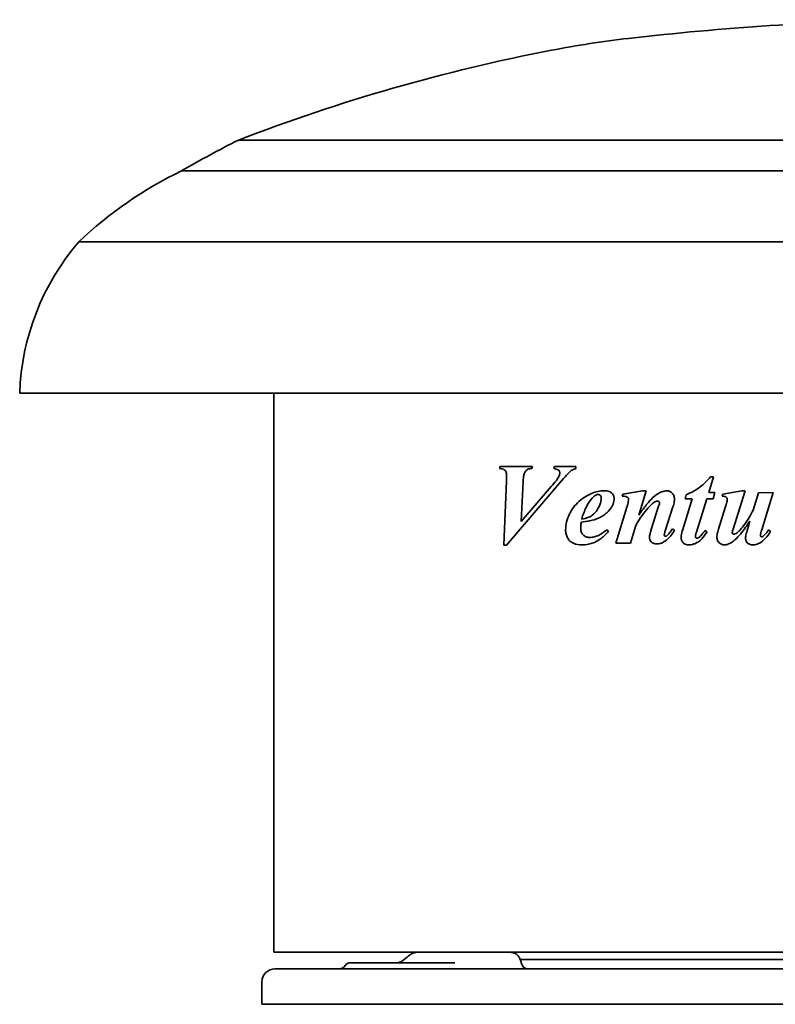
# Model space of a CAD drawing. Header units: millimetres. Extents: x 247 to 1013, y 237 to 654.
# Tile 1 of 4: x 247 to 567, y 237 to 654. Entities that reach past the tile are written whole.
import ezdxf

# ---------------------------------------------------------------- set-up
doc = ezdxf.new("R2010")
doc.units = ezdxf.units.MM
doc.header["$LTSCALE"] = 3
doc.layers.add('Krawędzie widoczne(ISO)', color=7, linetype='Continuous', lineweight=35, true_color=0x262659)

msp = doc.modelspace()

# ---------------------------------------------------------------- linework, layer by layer
at = {"layer": 'Krawędzie widoczne(ISO)'}
for p, q in [((630, 602.79), (340, 602.79)), ((630, 589.79), (315.95, 589.79)), ((987.5, 559.79), (272.5, 559.79)), ((1012.5, 495.79), (247.5, 495.79)), ((249.5, 495.71), (247.5, 495.79)), ((1010.5, 495.71), (249.5, 495.71)), ((355, 259.29), (355, 495.71)), ((450.52, 463.87), (450.81, 464.74)), ((450.81, 464.74), (464.44, 464.74)), ((464.44, 464.74), (464.17, 463.87)), ((473.46, 463.87), (473.8, 464.74)), ((473.8, 464.74), (482.76, 464.74)), ((482.76, 463.87), (482.76, 464.74)), ((452.35, 431.54), (453.41, 458.69)), ((477.62, 459.68), (453.41, 431.54)), ((460.49, 458.43), (459.72, 441.51)), ((541.03, 460.34), (538.99, 453.81)), ((539.73, 460.34), (541.03, 460.34)), ((459.72, 441.51), (472.37, 456.23)), ((502.71, 453.05), (511.01, 454.48)), ((512.52, 454.48), (509.42, 444.21)), ((511.01, 454.48), (512.52, 454.48)), ((544.93, 453.05), (553.02, 454.48)), ((554.45, 454.48), (549.33, 438.22)), ((553.02, 454.48), (554.45, 454.48)), ((502.44, 452.14), (502.71, 453.05)), ((528.01, 438.09), (532.06, 451.06)), ((529.02, 451.06), (529.47, 452.83)), ((532.06, 451.06), (529.02, 451.06)), ((538.14, 451.06), (533.79, 437)), ((540.84, 451.06), (538.14, 451.06)), ((538.99, 453.81), (541.66, 453.81)), ((541.66, 453.81), (540.84, 451.06)), ((544.71, 452.14), (544.93, 453.05)), ((557.87, 446.28), (560.12, 453.6)), ((560.12, 453.6), (566.2, 453.81)), ((566.2, 453.81), (561.42, 437.9)), ((499.76, 432.28), (504.4, 447.61)), ((514.56, 437.66), (517.82, 447.93)), ((523.87, 447.66), (520.61, 437.58)), ((543.15, 438.19), (546.17, 447.77)), ((555.24, 437.61), (556.44, 441.67)), ((495.95, 437.98), (496.66, 437.37)), ((507.96, 439.39), (505.89, 432.28)), ((523.66, 438.35), (524.56, 437.82)), ((537.45, 437.69), (538.3, 437.16)), ((564.34, 437.98), (565.16, 437.43)), ((453.41, 431.54), (452.35, 431.54)), ((505.89, 432.28), (499.76, 432.28)), ((415.66, 259.29), (355, 259.29)), ((415.69, 259.29), (415.69, 259.29)), ((437.08, 259.29), (415.79, 259.29)), ((446.21, 259.29), (437.08, 259.29)), ((630, 259.29), (446.31, 259.29)), ((417.71, 254.79), (387.03, 254.79)), ((431.54, 254.79), (417.71, 254.79)), ((459.27, 256.29), (800.72, 256.29)), ((459.37, 255.95), (459.76, 254.51)), ((355.5, 252.29), (360, 252.29)), ((900, 252.29), (360, 252.29)), ((350, 246.79), (350, 237.29)), ((350, 237.29), (360, 237.29)), ((900, 237.29), (360, 237.29))]:
    msp.add_line(p, q, dxfattribs=at)
for centre, radius, start, end in [((645.9, -575.25), 1229.14, 90.9674, 96.58257), ((554.92, 213.16), 435.5, 96.5826, 100.9098), ((619.45, -121.6), 776.41, 100.90975, 111.09523), ((559.69, 167.58), 487.51, 116.7843, 119.998), ((391.21, 434.32), 172.72, 115.8325, 133.416), ((351.3, 492.12), 103.87, 139.3484, 177.9779), ((462.66, 255.29), 3, 195, 270), ((355.5, 246.79), 5.5, 90, 180), ((382.7, 255.29), 3, 270, 329.9933), ((382.7, 255.29), 3, 329.9933, 329.9976)]:
    msp.add_arc(centre, radius, start, end, dxfattribs=at)
for points, knots in [([(450.52, 463.87), (451.33, 463.8), (452.03, 463.65), (452.69, 463.26), (452.87, 463.12), (453.17, 462.72), (453.27, 462.5), (453.45, 461.92), (453.49, 461.55), (453.49, 461.19)], [-0.5280012, -0.5280012, -0.5280012, -0.5280012, -0.2759981, -0.2759981, -0.18742, -0.18742, -0.1085878, -0.1085878, 0, 0, 0, 0]), ([(460.49, 458.43), (460.52, 459.1), (460.57, 459.81), (460.76, 460.98), (460.87, 461.51), (461.25, 462.47), (461.45, 462.72), (461.86, 463.18), (462.18, 463.4), (463.04, 463.79), (463.62, 463.87), (464.17, 463.87)], [-0.5622197, -0.5622197, -0.5622197, -0.5622197, -0.4782814, -0.4782814, -0.4146002, -0.4146002, -0.3452042, -0.3452042, -0.2078709, -0.2078709, 0, 0, 0, 0]), ([(473.46, 463.87), (474.17, 463.75), (474.8, 463.58), (475.47, 463.2), (475.61, 463.05), (475.81, 462.79), (475.88, 462.66), (475.98, 462.38), (476, 462.24), (476, 462.09)], [-0.2506351, -0.2506351, -0.2506351, -0.2506351, -0.1502944, -0.1502944, -0.0910967, -0.0910967, -0.0443292, -0.0443292, 0, 0, 0, 0]), ([(477.62, 459.68), (478.35, 460.52), (479.36, 461.65), (480.4, 462.62), (480.65, 462.84), (480.88, 463.02)], [-0.4744853, -0.4744853, -0.4744853, -0.4744853, -0.0988142, -0.0988142, 0, 0, 0, 0]), ([(480.88, 463.02), (481.26, 463.31), (481.7, 463.52), (482.34, 463.75), (482.55, 463.81), (482.76, 463.87)], [-0.2375655, -0.2375655, -0.2375655, -0.2375655, -0.0769291, -0.0769291, 0, 0, 0, 0]), ([(453.49, 461.19), (453.49, 461.09), (453.46, 460.15), (453.43, 459.42), (453.42, 459.05), (453.41, 458.69)], [-0.2181808, -0.2181808, -0.2181808, -0.2181808, -0.1055436, -0.1055436, 0, 0, 0, 0]), ([(476, 462.09), (476, 461.88), (475.97, 461.66), (475.87, 461.22), (475.79, 460.98), (475.44, 460.13), (475.08, 459.57), (473.89, 458), (473.06, 457.03), (472.37, 456.23)], [-0.8358314, -0.8358314, -0.8358314, -0.8358314, -0.7463788, -0.7463788, -0.641116, -0.641116, -0.3475997, -0.3475997, 0, 0, 0, 0]), ([(539.73, 460.34), (538.58, 459.07), (537.27, 457.71), (535.21, 455.94), (534.26, 455.19), (531.76, 453.79), (530.62, 453.27), (529.47, 452.83)], [-1.762697, -1.762697, -1.762697, -1.762697, -0.905023, -0.905023, -0.393064, -0.393064, 0, 0, 0, 0]), ([(494.88, 454.48), (493.01, 454.48), (491.2, 454.08), (488.02, 452.76), (486.08, 451.73), (482.23, 448.31), (480.98, 446.36), (479.61, 443.62), (479.18, 442.49), (478.61, 440.21), (478.47, 439.09), (478.47, 437.96)], [-2.451719, -2.451719, -2.451719, -2.451719, -1.819349, -1.819349, -1.296627, -1.296627, -0.713313, -0.713313, -0.341346, -0.341346, 0, 0, 0, 0]), ([(498.97, 451.11), (498.97, 451.34), (498.95, 451.57), (498.86, 452.01), (498.8, 452.22), (498.56, 452.8), (498.33, 453.12), (497.81, 453.66), (497.46, 453.93), (496.28, 454.4), (495.56, 454.48), (494.88, 454.48)], [-0.8586253, -0.8586253, -0.8586253, -0.8586253, -0.7431551, -0.7431551, -0.6323428, -0.6323428, -0.4246644, -0.4246644, -0.2324018, -0.2324018, 0, 0, 0, 0]), ([(521.3, 454.48), (520.57, 454.48), (519.86, 454.32), (518.04, 453.65), (517.2, 453.05), (515.86, 452.05), (514.96, 451.19), (514.16, 450.37)], [-0.6331751, -0.6331751, -0.6331751, -0.6331751, -0.5300636, -0.5300636, -0.3600594, -0.3600594, 0, 0, 0, 0]), ([(524.51, 450.87), (524.51, 451.15), (524.49, 451.42), (524.39, 451.95), (524.32, 452.19), (524.02, 452.95), (523.73, 453.29), (523.24, 453.81), (522.91, 454.05), (522.14, 454.4), (521.73, 454.48), (521.3, 454.48)], [-0.4522335, -0.4522335, -0.4522335, -0.4522335, -0.4065294, -0.4065294, -0.3637873, -0.3637873, -0.2700421, -0.2700421, -0.1398443, -0.1398443, 0, 0, 0, 0]), ([(493.56, 451.45), (493.56, 450.99), (493.51, 450.52), (493.31, 449.56), (493.16, 449.07), (492.75, 448.02), (492.26, 446.9), (490.69, 444.82), (489.84, 444.14), (488.58, 443.34), (487.58, 442.87), (485.26, 442.52)], [-3.705599, -3.705599, -3.705599, -3.705599, -3.101595, -3.101595, -2.435539, -2.435539, -1.618056, -1.618056, -0.823374, -0.823374, 0, 0, 0, 0]), ([(485.26, 442.52), (485.78, 444.27), (486.43, 446.04), (487.9, 448.97), (488.7, 450.24), (489.66, 451.3)], [-1.019334, -1.019334, -1.019334, -1.019334, -0.46131, -0.46131, 0, 0, 0, 0]), ([(489.66, 451.3), (489.95, 451.62), (490.27, 451.93), (490.87, 452.4), (491.16, 452.59), (491.71, 452.82), (491.97, 452.89), (492.23, 452.89)], [-0.3429069, -0.3429069, -0.3429069, -0.3429069, -0.2033325, -0.2033325, -0.0902196, -0.0902196, 0, 0, 0, 0]), ([(492.23, 452.89), (492.35, 452.89), (492.46, 452.88), (492.68, 452.83), (492.78, 452.79), (493.04, 452.65), (493.16, 452.54), (493.33, 452.34), (493.41, 452.2), (493.53, 451.86), (493.56, 451.66), (493.56, 451.45)], [-0.1881782, -0.1881782, -0.1881782, -0.1881782, -0.1663525, -0.1663525, -0.1461941, -0.1461941, -0.1106276, -0.1106276, -0.060724, -0.060724, 0, 0, 0, 0]), ([(497.96, 447.72), (498.19, 448.08), (498.38, 448.47), (498.69, 449.26), (498.81, 449.66), (498.94, 450.42), (498.97, 450.76), (498.97, 451.11)], [-0.3648212, -0.3648212, -0.3648212, -0.3648212, -0.2304227, -0.2304227, -0.1046261, -0.1046261, 0, 0, 0, 0]), ([(502.44, 452.14), (502.92, 452.14), (503.44, 452.13), (503.96, 452.05), (504.25, 452), (504.64, 451.78), (504.75, 451.7), (504.93, 451.49), (504.99, 451.38), (505.07, 451.15), (505.09, 451), (505.09, 450.84)], [-0.4000742, -0.4000742, -0.4000742, -0.4000742, -0.1721637, -0.1721637, -0.1039057, -0.1039057, -0.0759751, -0.0759751, -0.0457322, -0.0457322, 0, 0, 0, 0]), ([(505.09, 450.84), (505.08, 450.36), (504.94, 449.65), (504.64, 448.45), (504.52, 448.02), (504.4, 447.61)], [-0.3743627, -0.3743627, -0.3743627, -0.3743627, -0.1297065, -0.1297065, 0, 0, 0, 0]), ([(514.16, 450.37), (513.29, 449.43), (512.17, 447.98), (510.61, 445.88), (510, 445.03), (509.42, 444.21)], [-0.8151336, -0.8151336, -0.8151336, -0.8151336, -0.3133002, -0.3133002, 0, 0, 0, 0]), ([(514.96, 448.83), (515.54, 449.33), (516.12, 449.73), (516.89, 450.02), (517.13, 450.08), (517.37, 450.08)], [-0.2678962, -0.2678962, -0.2678962, -0.2678962, -0.0789079, -0.0789079, 0, 0, 0, 0]), ([(517.37, 450.08), (517.45, 450.08), (517.53, 450.07), (517.67, 450.03), (517.74, 450), (517.89, 449.91), (517.97, 449.85), (518.07, 449.73), (518.11, 449.67), (518.16, 449.54), (518.17, 449.48), (518.17, 449.41)], [-0.1132065, -0.1132065, -0.1132065, -0.1132065, -0.0907726, -0.0907726, -0.0692563, -0.0692563, -0.041102, -0.041102, -0.0201834, -0.0201834, 0, 0, 0, 0]), ([(523.87, 447.66), (524.12, 448.4), (524.34, 449.21), (524.48, 450.28), (524.51, 450.58), (524.51, 450.87)], [-0.3246637, -0.3246637, -0.3246637, -0.3246637, -0.088566, -0.088566, 0, 0, 0, 0]), ([(544.71, 452.14), (545.01, 452.14), (545.36, 452.13), (545.86, 452.05), (546.02, 452.01), (546.34, 451.84), (546.46, 451.76), (546.67, 451.53), (546.73, 451.42), (546.81, 451.2), (546.84, 451.07), (546.84, 450.92)], [-0.191007, -0.191007, -0.191007, -0.191007, -0.1346032, -0.1346032, -0.0973022, -0.0973022, -0.0700774, -0.0700774, -0.042547, -0.042547, 0, 0, 0, 0]), ([(546.84, 450.92), (546.84, 450.5), (546.71, 449.83), (546.42, 448.67), (546.3, 448.21), (546.17, 447.77)], [-0.3589553, -0.3589553, -0.3589553, -0.3589553, -0.1374244, -0.1374244, 0, 0, 0, 0]), ([(489.74, 441.99), (490.91, 442.31), (492.06, 442.74), (494.73, 444.13), (495.64, 444.94), (496.78, 446.03), (497.42, 446.83), (497.96, 447.72)], [-0.6405283, -0.6405283, -0.6405283, -0.6405283, -0.5093633, -0.5093633, -0.3245148, -0.3245148, 0, 0, 0, 0]), ([(507.96, 439.39), (509.32, 441.9), (510.92, 444.44), (513.44, 447.37), (514.18, 448.14), (514.96, 448.83)], [-1.212435, -1.212435, -1.212435, -1.212435, -0.330697, -0.330697, 0, 0, 0, 0]), ([(518.17, 449.41), (518.17, 449.17), (518.1, 448.86), (517.95, 448.31), (517.89, 448.11), (517.82, 447.93)], [-0.1713049, -0.1713049, -0.1713049, -0.1713049, -0.059928, -0.059928, 0, 0, 0, 0]), ([(557.87, 446.28), (556.78, 444.23), (555.52, 442.07), (553.63, 439.47), (553.06, 438.75), (552.46, 438.09)], [-0.9777053, -0.9777053, -0.9777053, -0.9777053, -0.2738317, -0.2738317, 0, 0, 0, 0]), ([(485.05, 441.27), (486.2, 441.36), (487.47, 441.51), (488.99, 441.8), (489.37, 441.89), (489.74, 441.99)], [-0.537864, -0.537864, -0.537864, -0.537864, -0.1320109, -0.1320109, 0, 0, 0, 0]), ([(551.95, 435.57), (552.74, 436.46), (553.78, 437.88), (555.22, 439.89), (555.84, 440.8), (556.44, 441.67)], [-0.7522193, -0.7522193, -0.7522193, -0.7522193, -0.3204087, -0.3204087, 0, 0, 0, 0]), ([(478.47, 437.96), (478.47, 437.35), (478.53, 436.76), (478.82, 435.61), (479.03, 435.08), (479.57, 434.09), (479.89, 433.65), (480.61, 432.86), (481.16, 432.51), (482.86, 431.77), (484.21, 431.62), (485.52, 431.62)], [-1.132147, -1.132147, -1.132147, -1.132147, -0.986666, -0.986666, -0.842569, -0.842569, -0.701687, -0.701687, -0.462659, -0.462659, 0, 0, 0, 0]), ([(484.83, 438.7), (484.83, 439.25), (484.88, 439.86), (484.97, 440.7), (485.01, 440.99), (485.05, 441.27)], [-0.2520277, -0.2520277, -0.2520277, -0.2520277, -0.086325, -0.086325, 0, 0, 0, 0]), ([(488.65, 434.75), (488.11, 434.75), (487.57, 434.83), (486.63, 435.2), (486.24, 435.46), (485.66, 436.04), (485.39, 436.38), (485.07, 437.12), (484.98, 437.41), (484.86, 438.04), (484.83, 438.37), (484.83, 438.7)], [-0.8555225, -0.8555225, -0.8555225, -0.8555225, -0.5812643, -0.5812643, -0.3501845, -0.3501845, -0.1921773, -0.1921773, -0.0989134, -0.0989134, 0, 0, 0, 0]), ([(485.52, 431.62), (486.93, 431.62), (488.33, 431.81), (491.05, 432.73), (492.25, 433.41), (494.59, 435.19), (495.67, 436.26), (496.66, 437.37)], [-1.457848, -1.457848, -1.457848, -1.457848, -0.966253, -0.966253, -0.476675, -0.476675, 0, 0, 0, 0]), ([(495.95, 437.98), (495.04, 437.25), (494.05, 436.53), (492.53, 435.68), (491.7, 435.25), (489.98, 434.83), (489.32, 434.75), (488.65, 434.75)], [-1.317371, -1.317371, -1.317371, -1.317371, -0.609897, -0.609897, -0.231442, -0.231442, 0, 0, 0, 0]), ([(514.56, 437.66), (514.43, 437.23), (514.3, 436.76), (514.12, 436.01), (514.06, 435.7), (513.99, 435.26), (513.98, 435.13), (513.96, 434.89), (513.95, 434.78), (513.95, 434.67)], [-0.3045237, -0.3045237, -0.3045237, -0.3045237, -0.1652727, -0.1652727, -0.0723928, -0.0723928, -0.0332, -0.0332, 0, 0, 0, 0]), ([(517.13, 431.99), (517.58, 431.99), (518.02, 432.05), (518.91, 432.28), (519.35, 432.45), (520.72, 433.18), (521.57, 433.92), (523.15, 435.66), (523.9, 436.74), (524.56, 437.82)], [-1.032493, -1.032493, -1.032493, -1.032493, -0.885647, -0.885647, -0.733754, -0.733754, -0.388913, -0.388913, 0, 0, 0, 0]), ([(520.18, 435.86), (520.18, 436.09), (520.29, 436.51), (520.45, 437.09), (520.53, 437.35), (520.61, 437.58)], [-0.180712, -0.180712, -0.180712, -0.180712, -0.0758018, -0.0758018, 0, 0, 0, 0]), ([(522.97, 437.37), (522.61, 436.86), (522.21, 436.36), (521.61, 435.75), (521.43, 435.59), (521.24, 435.44)], [-0.2677485, -0.2677485, -0.2677485, -0.2677485, -0.0752276, -0.0752276, 0, 0, 0, 0]), ([(523.66, 438.35), (523.49, 438.12), (523.29, 437.84), (523.08, 437.53), (523.02, 437.45), (522.97, 437.37)], [-0.116931, -0.116931, -0.116931, -0.116931, -0.0281082, -0.0281082, 0, 0, 0, 0]), ([(528.01, 438.09), (527.76, 437.27), (527.52, 436.34), (527.37, 435.17), (527.34, 434.85), (527.34, 434.54)], [-0.3551266, -0.3551266, -0.3551266, -0.3551266, -0.0942778, -0.0942778, 0, 0, 0, 0]), ([(537.45, 437.69), (536.91, 436.93), (536.28, 436.1), (535.4, 435.2), (535.16, 434.97), (534.9, 434.77)], [-0.3864932, -0.3864932, -0.3864932, -0.3864932, -0.1009053, -0.1009053, 0, 0, 0, 0]), ([(543.15, 438.19), (542.9, 437.44), (542.65, 436.57), (542.49, 435.49), (542.46, 435.19), (542.46, 434.91)], [-0.3276978, -0.3276978, -0.3276978, -0.3276978, -0.0865654, -0.0865654, 0, 0, 0, 0]), ([(548.96, 436.66), (548.96, 436.9), (549.05, 437.27), (549.19, 437.78), (549.26, 438.01), (549.33, 438.22)], [-0.1581533, -0.1581533, -0.1581533, -0.1581533, -0.0683539, -0.0683539, 0, 0, 0, 0]), ([(552.46, 438.09), (552.02, 437.62), (551.51, 437.11), (550.73, 436.53), (550.41, 436.34), (549.93, 436.17), (549.75, 436.13), (549.57, 436.13)], [-0.3584555, -0.3584555, -0.3584555, -0.3584555, -0.1610703, -0.1610703, -0.0559927, -0.0559927, 0, 0, 0, 0]), ([(555.24, 437.61), (555, 436.87), (554.78, 436.04), (554.63, 434.96), (554.61, 434.65), (554.61, 434.35)], [-0.3266712, -0.3266712, -0.3266712, -0.3266712, -0.0902224, -0.0902224, 0, 0, 0, 0]), ([(557.82, 431.62), (558.26, 431.62), (558.7, 431.67), (559.59, 431.89), (560.01, 432.06), (561.36, 432.75), (562.18, 433.45), (563.76, 435.18), (564.52, 436.3), (565.16, 437.43)], [-0.9934852, -0.9934852, -0.9934852, -0.9934852, -0.8547809, -0.8547809, -0.7125453, -0.7125453, -0.3915123, -0.3915123, 0, 0, 0, 0]), ([(560.84, 435.57), (560.84, 435.72), (560.95, 436.2), (561.2, 437.12), (561.32, 437.53), (561.42, 437.9)], [-0.2876822, -0.2876822, -0.2876822, -0.2876822, -0.1153857, -0.1153857, 0, 0, 0, 0]), ([(564.34, 437.98), (563.86, 437.3), (563.24, 436.47), (562.48, 435.66), (562.25, 435.45), (562.03, 435.28)], [-0.3416934, -0.3416934, -0.3416934, -0.3416934, -0.0851325, -0.0851325, 0, 0, 0, 0]), ([(513.95, 434.67), (513.95, 434.5), (513.97, 434.34), (514.02, 434.02), (514.06, 433.87), (514.24, 433.41), (514.41, 433.15), (514.95, 432.57), (515.28, 432.39), (516.03, 432.06), (516.59, 431.99), (517.13, 431.99)], [-0.3736399, -0.3736399, -0.3736399, -0.3736399, -0.3456063, -0.3456063, -0.3185958, -0.3185958, -0.262758, -0.262758, -0.1786605, -0.1786605, 0, 0, 0, 0]), ([(520.74, 435.22), (520.71, 435.22), (520.69, 435.23), (520.63, 435.24), (520.61, 435.25), (520.52, 435.29), (520.47, 435.33), (520.36, 435.43), (520.3, 435.49), (520.23, 435.62), (520.21, 435.67), (520.19, 435.76), (520.18, 435.81), (520.18, 435.86)], [-0.1072455, -0.1072455, -0.1072455, -0.1072455, -0.0963214, -0.0963214, -0.0849344, -0.0849344, -0.0592488, -0.0592488, -0.0302217, -0.0302217, -0.014734, -0.014734, 0, 0, 0, 0]), ([(521.24, 435.44), (521.14, 435.35), (521.02, 435.28), (520.84, 435.23), (520.79, 435.22), (520.74, 435.22)], [-0.05947273, -0.05947273, -0.05947273, -0.05947273, -0.01667498, -0.01667498, 0, 0, 0, 0]), ([(527.34, 434.54), (527.34, 434.33), (527.36, 434.13), (527.43, 433.75), (527.49, 433.57), (527.69, 433.07), (527.89, 432.78), (528.35, 432.32), (528.65, 432.08), (529.62, 431.69), (530.2, 431.62), (530.77, 431.62)], [-0.6943207, -0.6943207, -0.6943207, -0.6943207, -0.5977729, -0.5977729, -0.5058742, -0.5058742, -0.3338859, -0.3338859, -0.1806932, -0.1806932, 0, 0, 0, 0]), ([(530.77, 431.62), (531.21, 431.62), (531.64, 431.67), (532.53, 431.88), (532.97, 432.04), (534.14, 432.58), (535.06, 433.11), (536.93, 435.01), (537.67, 436.07), (538.3, 437.16)], [-1.316764, -1.316764, -1.316764, -1.316764, -1.076377, -1.076377, -0.822498, -0.822498, -0.384223, -0.384223, 0, 0, 0, 0]), ([(533.36, 435.01), (533.36, 435.38), (533.45, 435.82), (533.63, 436.49), (533.71, 436.75), (533.79, 437)], [-0.2082451, -0.2082451, -0.2082451, -0.2082451, -0.0793506, -0.0793506, 0, 0, 0, 0]), ([(534.05, 434.43), (533.99, 434.43), (533.93, 434.44), (533.8, 434.47), (533.74, 434.49), (533.62, 434.56), (533.55, 434.62), (533.45, 434.73), (533.42, 434.78), (533.37, 434.89), (533.36, 434.95), (533.36, 435.01)], [-0.110747, -0.110747, -0.110747, -0.110747, -0.0871343, -0.0871343, -0.0639221, -0.0639221, -0.0370107, -0.0370107, -0.0184202, -0.0184202, 0, 0, 0, 0]), ([(534.9, 434.77), (534.81, 434.7), (534.71, 434.63), (534.52, 434.53), (534.42, 434.49), (534.23, 434.44), (534.14, 434.43), (534.05, 434.43)], [-0.09864982, -0.09864982, -0.09864982, -0.09864982, -0.06218044, -0.06218044, -0.02914772, -0.02914772, 0, 0, 0, 0]), ([(542.46, 434.91), (542.46, 434.66), (542.48, 434.42), (542.57, 433.96), (542.63, 433.74), (542.92, 433.05), (543.2, 432.73), (543.67, 432.25), (543.99, 432.02), (544.74, 431.69), (545.14, 431.62), (545.56, 431.62)], [-0.4083463, -0.4083463, -0.4083463, -0.4083463, -0.3716124, -0.3716124, -0.3369596, -0.3369596, -0.256121, -0.256121, -0.1319965, -0.1319965, 0, 0, 0, 0]), ([(545.56, 431.62), (546.03, 431.62), (546.49, 431.69), (547.63, 432.02), (548.17, 432.31), (548.75, 432.64), (549.12, 432.9), (550.32, 433.85), (551.21, 434.75), (551.95, 435.57)], [-0.5954413, -0.5954413, -0.5954413, -0.5954413, -0.5459731, -0.5459731, -0.4702925, -0.4702925, -0.3397188, -0.3397188, 0, 0, 0, 0]), ([(549.12, 436.31), (549.08, 436.34), (549.05, 436.37), (549, 436.45), (548.99, 436.49), (548.96, 436.57), (548.96, 436.61), (548.96, 436.66)], [-0.0399365, -0.0399365, -0.0399365, -0.0399365, -0.02623418, -0.02623418, -0.0131266, -0.0131266, 0, 0, 0, 0]), ([(549.57, 436.13), (549.51, 436.13), (549.45, 436.13), (549.34, 436.16), (549.29, 436.18), (549.2, 436.24), (549.16, 436.27), (549.12, 436.31)], [-0.05219445, -0.05219445, -0.05219445, -0.05219445, -0.03418504, -0.03418504, -0.01691973, -0.01691973, 0, 0, 0, 0]), ([(554.61, 434.35), (554.61, 434.16), (554.62, 433.97), (554.69, 433.61), (554.74, 433.44), (554.93, 432.98), (555.11, 432.72), (555.53, 432.31), (555.82, 432.07), (556.76, 431.69), (557.29, 431.62), (557.82, 431.62)], [-0.6973585, -0.6973585, -0.6973585, -0.6973585, -0.5928354, -0.5928354, -0.4941504, -0.4941504, -0.3137528, -0.3137528, -0.162841, -0.162841, 0, 0, 0, 0]), ([(561.4, 434.99), (561.36, 434.99), (561.32, 434.99), (561.24, 435.01), (561.21, 435.03), (561.1, 435.09), (561.04, 435.15), (560.93, 435.28), (560.89, 435.35), (560.85, 435.47), (560.84, 435.52), (560.84, 435.57)], [-0.09535645, -0.09535645, -0.09535645, -0.09535645, -0.08156628, -0.08156628, -0.06759485, -0.06759485, -0.03800359, -0.03800359, -0.01579185, -0.01579185, 0, 0, 0, 0]), ([(562.03, 435.28), (561.93, 435.18), (561.81, 435.09), (561.58, 435.01), (561.49, 434.99), (561.4, 434.99)], [-0.07358974, -0.07358974, -0.07358974, -0.07358974, -0.02979553, -0.02979553, 0, 0, 0, 0]), ([(412.39, 258.06), (412.89, 258.46), (413.47, 258.78), (414.63, 259.18), (415.21, 259.29), (415.79, 259.29)], [0, 0, 0, 0, 0.1969467, 0.1969467, 0.374344, 0.374344, 0.374344, 0.374344]), ([(455.15, 259.29), (455.64, 259.27), (456.12, 259.18), (457.02, 258.85), (457.45, 258.61), (458.2, 258.01), (458.53, 257.65), (459.05, 256.85), (459.25, 256.41), (459.37, 255.95)], [0, 0, 0, 0, 0.144349, 0.144349, 0.2875751, 0.2875751, 0.432232, 0.432232, 0.5737923, 0.5737923, 0.5737923, 0.5737923]), ([(385.3, 253.79), (385.39, 253.95), (385.51, 254.11), (385.81, 254.38), (385.98, 254.5), (386.37, 254.69), (386.58, 254.75), (386.87, 254.78), (386.95, 254.79), (387.03, 254.79)], [0, 0, 0, 0, 0.0575426, 0.0575426, 0.1205137, 0.1205137, 0.184855, 0.184855, 0.2086169, 0.2086169, 0.2086169, 0.2086169]), ([(406.89, 254.79), (407.11, 254.79), (407.4, 254.83), (408.04, 255), (408.37, 255.13), (408.99, 255.44), (409.27, 255.61), (409.53, 255.81)], [0, 0, 0, 0, 0.1557594, 0.1557594, 0.296034, 0.296034, 0.4181303, 0.4181303, 0.4181303, 0.4181303])]:
    msp.add_open_spline(points, degree=3, knots=knots, dxfattribs=at)
for points in [[(415.57, 259.28), (415.57, 259.28), (415.57, 259.28), (415.57, 259.28)], [(446.31, 259.29), (446.27, 259.29), (446.24, 259.29), (446.21, 259.29)], [(387.03, 254.79), (387.03, 254.79), (387.03, 254.79), (387.03, 254.79)], [(407.07, 254.79), (407.07, 254.79), (407.07, 254.79), (407.08, 254.79)], [(409.55, 255.82), (409.83, 256.03), (410.09, 256.23), (410.35, 256.43)], [(410.35, 256.43), (411.03, 256.97), (411.7, 257.51), (412.38, 258.05)], [(412.39, 258.06), (412.39, 258.05), (412.38, 258.05), (412.38, 258.05)], [(412.58, 258.17), (412.58, 258.17), (412.59, 258.17), (412.59, 258.17)]]:
    msp.add_open_spline(points, degree=3, dxfattribs=at)

doc.saveas('drawing.dxf')
